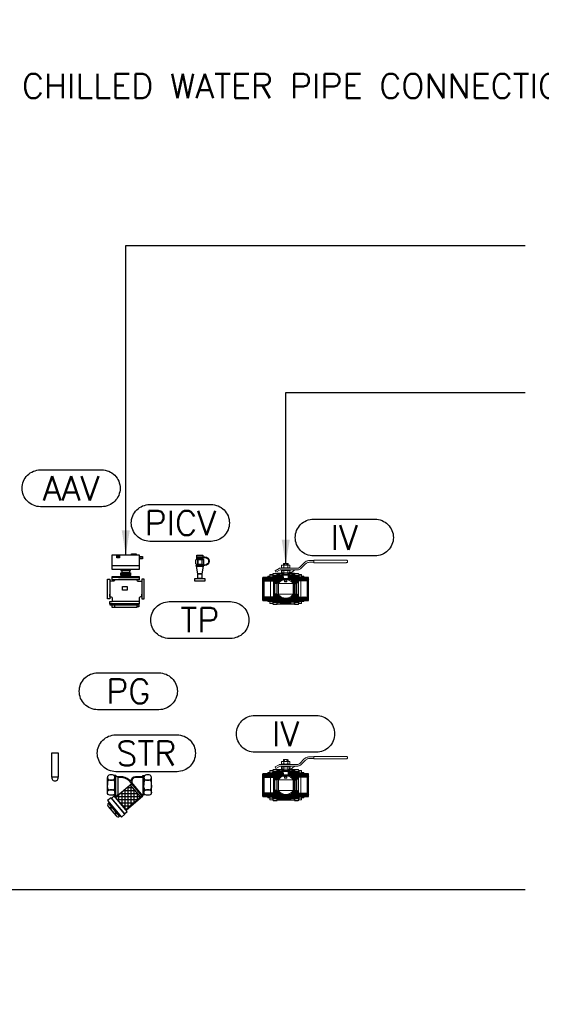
# Model space of a CAD drawing. Header units: millimetres. Extents: x -116878 to 389011, y -1241 to 103546.
# Tile 86 of 104: x 90472 to 91535, y 24877 to 26884. Entities that reach past the tile are written whole.
import ezdxf

# ---------------------------------------------------------------- set-up
doc = ezdxf.new("R2010")
doc.units = ezdxf.units.MM
doc.header["$MEASUREMENT"] = 0
for name, color, linetype in [('HVAC DETAIL LINE', 7, 'Continuous'), ('HVAC DETAIL TEXT', 7, 'Continuous'), ('MEPTEK-MEPF_General Text', 7, 'Continuous')]:
    doc.layers.add(name, color=color, linetype=linetype)
doc.styles.add('ARIAL', font='ARIALN.TTF')
doc.dimstyles.new('50 ROMANS', dxfattribs={"dimtxt": 50, "dimasz": 50, "dimexe": 0.18, "dimexo": 0.0625, "dimgap": 0.09, "dimtad": 0, "dimtih": 1, "dimtoh": 1, "dimdec": 4, "dimzin": 0, "dimdsep": 46, "dimtxsty": 'Standard', "dimcen": 0.09, "dimadec": 0, "dimazin": 0, "dimtfac": 1, "dimtdec": 4, "dimtofl": 0, "dimtmove": 0, "dimatfit": 3, "dimfxl": 1, "dimtolj": 1, "dimtzin": 0, "dimarcsym": 0})

# ---------------------------------------------------------------- blocks, each defined once
blk = doc.blocks.new('PIBCV')
at = {"layer": 'HVAC DETAIL LINE'}
for p, q in [((2.5, -53.5), (-5, -53.5)), ((0, -51), (5, -51)), ((5, -51), (5, -51.6)), ((50, -51), (50, -51.5)), ((52.5, -53.5), (60, -53.5))]:
    blk.add_line(p, q, dxfattribs=at)
for points in [[(0, 0), (55, 0), (55, -30), (0, -30), (0, 0)], [(14.6, 0), (14.6, -6.5), (9.6, -6.5), (9.6, 0)], [(38.9, 0), (38.9, 2), (48.9, 2), (48.9, 0)], [(14.6, -3.3), (9.6, -3.3)], [(55, -3.2), (61.5, -3.2), (61.5, -8.2), (55, -8.2)], [(58.3, -3.2), (58.3, -8.2)], [(0, -21.9), (55, -21.9)], [(17.5, -32), (37.5, -32), (37.5, -30), (17.5, -30), (17.5, -32)], [(17.5, -37), (37.5, -37), (37.5, -42), (17.5, -42), (17.5, -37)], [(19.5, -37), (19.5, -42)], [(20, -32), (35, -32), (35, -37), (20, -37), (20, -32)], [(21.5, -37), (21.5, -42)], [(23.5, -37), (23.5, -42)], [(25.5, -37), (25.5, -42)], [(27.5, -37), (27.5, -42)], [(29.5, -37), (29.5, -42)], [(31.5, -37), (31.5, -42)], [(33.5, -37), (33.5, -42)], [(35.5, -37), (35.5, -42)], [(-5, -55), (-5, -85), (-5, -80)], [(12.5, -46), (55, -46), (55, -51), (0, -51), (0, -46)], [(18.5, -42), (36.5, -42), (36.5, -44), (18.5, -44), (18.5, -42)], [(60, -50), (60, -90), (65, -90), (65, -50), (60, -50)], [(60, -55), (60, -85), (60, -80)], [(20.6, -64.3), (30.1, -64.3), (30.1, -72.2), (20.6, -72.2), (20.6, -64.3)], [(55, -95.2), (55, -100.2), (-5, -100.2), (-5, -95.2), (0, -95.2)], [(-5, -100.2), (-5, -102.2), (45, -102.2), (55, -102.2), (55, -100.2)], [(5, -102.2), (-0.7, -102.2), (-0.7, -106.5), (5, -106.5)], [(5, -102.2), (50, -102.2), (50, -107.2), (5, -107.2), (5, -102.2)], [(54, -102.2), (54, -105.9), (50, -105.9)]]:
    blk.add_lwpolyline(points, dxfattribs=at)
for points in [[(-10, -50), (-5, -50), (-5, -90), (-10, -90)], [(0, -44), (55, -44), (55, -46), (0, -46)]]:
    blk.add_lwpolyline(points, close=True, dxfattribs=at)
for points in [[(-5, -85.6), (-2.5, -85.6, -0.27328), (0, -87.5), (0, -95.2)], [(60, -85.4), (57.5, -85.4, 0.259364), (55, -87.5), (55, -95.2), (0, -95.2)]]:
    blk.add_lwpolyline(points, format="xyb", dxfattribs=at)
for centre, radius, start, end in [((2.4, -50.7), 2.71, 271.8099, 342.7146), ((52.5, -50.8), 2.64, 194.4315, 268.7315)]:
    blk.add_arc(centre, radius, start, end, dxfattribs=at)
blk = doc.blocks.new('TEST POINT')
at = {"layer": 'HVAC DETAIL LINE'}
for p, q in [((-6.9, 49.2), (-6.9, 48.2)), ((-5.9, 44), (6.1, 44)), ((-8, 32.5), (-8, 31.5))]:
    blk.add_line(p, q, dxfattribs=at)
for points in [[(-6.9, 49.2), (10.1, 49.2, -1), (10.1, 31.5), (-8, 31.5)], [(-6.9, 48.2), (10.1, 48.2, -1), (10.1, 32.5), (-8, 32.5)]]:
    blk.add_lwpolyline(points, format="xyb", dxfattribs=at)
for points in [[(-7.9, 35), (-7.9, 43)], [(-5.9, 49.2), (-5.9, 52.5), (6.1, 52.5), (6.1, 49.2)], [(6.1, 48.2), (6.1, 45), (-5.9, 45), (-5.9, 48.2)], [(-5.9, 44), (-3.9, 44)], [(-3.9, 44), (4.1, 44)], [(-3.9, 43), (-3.9, 35)], [(-3.9, 35), (-3.9, 43)], [(6.1, 44), (4.1, 44)], [(4.1, 43), (4.1, 35)], [(4.1, 43), (4.1, 35)], [(8.1, 35), (8.1, 43)], [(-7, 32.5), (-7, 34), (7, 34), (7, 32.5)], [(7, 31.5), (7, 30), (-7, 30), (-7, 31.5)], [(-3.9, 34), (-5.9, 34)], [(4.1, 34), (-3.9, 34)], [(4.1, 34), (6.1, 34)]]:
    blk.add_lwpolyline(points, dxfattribs=at)
for points in [[(-3.9, 45), (4.1, 45), (4.1, 44), (-3.9, 44)], [(-7, 30), (7, 30), (4, 15), (-4, 15)], [(-10, 5), (10, 5), (10, 0), (-10, 0)], [(-4, 15), (4, 15), (4, 5), (-4, 5)]]:
    blk.add_lwpolyline(points, close=True, dxfattribs=at)
for centre, radius, start, end in [((-5.9, 41.5), 2.5, 36.8699, 143.1301), ((0.1, 35.5), 8.5, 61.9275, 118.0725), ((6.1, 41.5), 2.5, 36.8699, 143.1301), ((-5.9, 36.5), 2.5, 216.8699, 323.1301), ((0.1, 42.5), 8.5, 241.9275, 298.0725), ((6.1, 36.5), 2.5, 216.8699, 323.1301)]:
    blk.add_arc(centre, radius, start, end, dxfattribs=at)
blk = doc.blocks.new('ball valve')
at = {"layer": 'HVAC DETAIL LINE', "lineweight": 13}
for points in [[(126.1, 151.9), (123.1, 151.6), (120.2, 150.3), (90.1, 133.9), (96.2, 123), (126.1, 139.5), (252.2, 139.5), (257.5, 139.8), (262.7, 140.9), (267.7, 142.5), (272.5, 144.9), (276.8, 147.8), (280.8, 151.3), (313.1, 183.6), (317.2, 187.1), (321.6, 190), (326.3, 192.4), (331.4, 194.2), (336.5, 195.1), (341.8, 195.5), (373.6, 195.5)], [(126.1, 151.9), (252.2, 151.9)], [(195.2, 174.8), (199.1, 173.2), (199.1, 156.6), (195.2, 155), (141.1, 155), (137.3, 156.6), (137.3, 173.2), (141.1, 174.8)], [(137.3, 173.2), (137.6, 173.4), (137.9, 173.5), (138.4, 173.7), (138.7, 173.7), (139.1, 173.9), (139.2, 173.9), (139.4, 174), (139.7, 174), (139.9, 174.2), (140.2, 174.2), (140.3, 174.3), (141, 174.3), (141.1, 174.5), (141.6, 174.5), (141.8, 174.7), (142.6, 174.7), (142.7, 174.8), (143.2, 174.8)], [(137.3, 156.6), (137.6, 156.6), (137.9, 156.4), (138.4, 156.3), (138.7, 156.1), (139.1, 155.9), (139.4, 155.9), (139.7, 155.8), (139.9, 155.8), (140, 155.6), (140.5, 155.6), (140.7, 155.5), (141.1, 155.5), (141.3, 155.3), (141.8, 155.3), (141.9, 155.1), (142.9, 155.1), (143.2, 155)], [(140.8, 151.9), (140.8, 155), (195.5, 155), (195.5, 151.9)], [(141.1, 174.8), (195.2, 174.8)], [(146.9, 155), (147.1, 155.1), (148, 155.1), (148.2, 155.3), (148.8, 155.3), (149, 155.5), (149.3, 155.5), (149.5, 155.6), (150.1, 155.6), (150.3, 155.8), (150.4, 155.8), (150.6, 155.9), (150.9, 155.9), (151.4, 156.1), (151.7, 156.3), (152, 156.4), (152.3, 156.6), (152.8, 156.6), (152.8, 173.2), (152.3, 173.4), (152, 173.5), (151.7, 173.7), (151.4, 173.7), (150.9, 173.9), (150.7, 173.9), (150.6, 174), (150.4, 174), (150.3, 174.2), (149.9, 174.2), (149.6, 174.3), (149.1, 174.3), (149, 174.5), (148.3, 174.5), (148.2, 174.7), (147.4, 174.7), (147.2, 174.8), (146.9, 174.8)], [(151.1, 185.7), (154.6, 187.6)], [(151.1, 174.8), (151.1, 185.7)], [(152.8, 173.2), (153.5, 173.4), (154.3, 173.5), (154.9, 173.7), (155.7, 173.7), (156, 173.9), (156.3, 173.9), (156.7, 174), (157.5, 174), (157.8, 174.2), (158.6, 174.2), (158.9, 174.3), (160, 174.3), (160.3, 174.5), (161.5, 174.5), (161.8, 174.7), (163.4, 174.7), (163.7, 174.8), (164.5, 174.8)], [(152.8, 156.6), (153.5, 156.6), (154.3, 156.4), (154.9, 156.3), (155.7, 156.1), (156, 156.1), (156.3, 155.9), (156.7, 155.9), (157.1, 155.8), (157.8, 155.8), (158.3, 155.6), (158.9, 155.6), (159.2, 155.5), (160.3, 155.5), (160.8, 155.3), (161.8, 155.3), (162.3, 155.1), (164, 155.1), (164.5, 155)], [(154.6, 187.6), (181.8, 187.6), (185.3, 185.7), (185.3, 174.8)], [(171.9, 155), (172.3, 155.1), (174.1, 155.1), (174.6, 155.3), (175.5, 155.3), (176, 155.5), (177.1, 155.5), (177.5, 155.6), (178.1, 155.6), (178.6, 155.8), (179.2, 155.8), (179.7, 155.9), (180, 155.9), (180.3, 156.1), (180.7, 156.1), (181.5, 156.3), (182.1, 156.4), (182.9, 156.6), (183.5, 156.6), (183.5, 173.2), (182.9, 173.4), (182.1, 173.5), (181.5, 173.7), (180.7, 173.7), (180.3, 173.9), (180, 173.9), (179.7, 174), (178.9, 174), (178.6, 174.2), (177.8, 174.2), (177.5, 174.3), (176.3, 174.3), (176, 174.5), (174.9, 174.5), (174.6, 174.7), (173, 174.7), (172.7, 174.8), (171.9, 174.8)], [(183.5, 173.2), (184, 173.4), (184.3, 173.5), (184.7, 173.7), (185, 173.7), (185.5, 173.9), (185.6, 173.9), (185.8, 174), (185.9, 174), (186.1, 174.2), (186.4, 174.2), (186.7, 174.3), (187.2, 174.3), (187.4, 174.5), (188, 174.5), (188.2, 174.7), (189, 174.7), (189.1, 174.8), (189.5, 174.8)], [(183.5, 156.6), (184, 156.6), (184.3, 156.4), (184.7, 156.3), (185, 156.1), (185.5, 155.9), (185.8, 155.9), (185.9, 155.8), (186.1, 155.8), (186.3, 155.6), (186.9, 155.6), (187.1, 155.5), (187.4, 155.5), (187.5, 155.3), (188.2, 155.3), (188.3, 155.1), (189.3, 155.1), (189.5, 155)], [(188.8, 155), (185.6, 151.9)], [(190.9, 155), (187.9, 151.9)], [(193.1, 174.8), (193.6, 174.8), (193.8, 174.7), (194.6, 174.7), (194.7, 174.5), (195.2, 174.5), (195.4, 174.3), (196, 174.3), (196.2, 174.2), (196.5, 174.2), (196.7, 174), (197, 174), (197.1, 173.9), (197.3, 173.9), (197.6, 173.7), (197.9, 173.7), (198.4, 173.5), (198.7, 173.4), (199.1, 173.2)], [(193.1, 155), (193.5, 155.1), (194.4, 155.1), (194.6, 155.3), (195.1, 155.3), (195.2, 155.5), (195.7, 155.5), (195.9, 155.6), (196.3, 155.6), (196.5, 155.8), (196.7, 155.8), (197, 155.9), (197.3, 155.9), (197.6, 156.1), (197.9, 156.3), (198.4, 156.4), (198.7, 156.6), (199.1, 156.6)], [(233.6, 151.9), (233.8, 151.9)], [(252.2, 151.9), (256.7, 152.3), (260.8, 153.4), (265, 155), (268.7, 157.2), (272, 160.1)], [(272, 160.1), (304.3, 192.4), (308.8, 196.4), (313.6, 199.8), (318.9, 202.7), (324.3, 205.1), (329.9, 206.7), (335.9, 207.6), (341.8, 207.9)], [(341.8, 207.9), (373.6, 207.9)], [(361.2, 207.9), (361.3, 207.9)], [(110.1, 74.6), (110.1, 71.6)], [(141.8, 139.5), (140.2, 139.3), (138.7, 138.5), (137.5, 137.4), (136.8, 136.1), (136.3, 134.5), (136.5, 132.9), (139.1, 122.7)], [(139.1, 122.6), (138.9, 121.9), (136.3, 118.6), (138.6, 117.1)], [(137.3, 119.8), (137.3, 129.7)], [(141.8, 123.3), (141.6, 121.2), (138.6, 117.1)], [(139.1, 117.9), (139.4, 117.7), (139.5, 117.7), (139.9, 117.5), (140.2, 117.5), (140.3, 117.4), (140.7, 117.4), (140.8, 117.2), (141.3, 117.2), (141.6, 117), (142.1, 117), (142.4, 116.9), (143.2, 116.9)], [(195.2, 116.9), (141.1, 116.9), (139.1, 117.7)], [(141.8, 136.6), (140.3, 136.3), (139.4, 135), (139.2, 133.5), (141.8, 123.3)], [(140, 135.9), (140.2, 136.1), (140.7, 136.1), (140.8, 136.3), (141.1, 136.3), (141.5, 136.4), (142.1, 136.4), (142.4, 136.6), (143.2, 136.6)], [(141.6, 69), (194.7, 69), (194.7, 75.9), (194.4, 76.2), (194.1, 76.4), (142.3, 76.4), (141.9, 76.2), (141.6, 75.9), (141.6, 69)], [(141.8, 139.5), (168.2, 139.5), (180.8, 139.5)], [(141.8, 136.6), (168.2, 136.6), (194.6, 136.6), (196, 136.3), (197, 135), (197.1, 133.5), (194.6, 123.3)], [(142.4, 139.5), (142.4, 136.6)], [(146.9, 136.6), (147.9, 136.6), (148, 136.4), (148.7, 136.4), (148.8, 136.3), (149.3, 136.3), (149.5, 136.1), (149.9, 136.1), (150.1, 135.9), (150.4, 135.9), (150.6, 135.8), (150.9, 135.8), (151.4, 135.6), (151.7, 135.5), (152, 135.3), (152.3, 135.1), (152.8, 135)], [(146.9, 116.9), (147.7, 116.9), (147.9, 117), (148.3, 117), (148.7, 117.2), (149.1, 117.2), (149.3, 117.4), (149.6, 117.4), (149.9, 117.5), (150.3, 117.5), (150.4, 117.7), (150.7, 117.7), (150.9, 117.9), (151.4, 117.9), (151.7, 118), (152, 118.2), (152.3, 118.3), (152.8, 118.5), (153.5, 118.3), (154.3, 118.2), (154.9, 118), (155.7, 117.9), (156.3, 117.9), (156.7, 117.7), (157.5, 117.7), (157.8, 117.5), (158.6, 117.5), (158.9, 117.4), (159.7, 117.4), (160, 117.2), (161.1, 117.2), (161.5, 117.1), (162.6, 117.1), (162.9, 116.9), (164.5, 116.9)], [(148.7, 76.4), (149.5, 76.9), (149.8, 77.7), (149.8, 100.9), (150.7, 101.5), (151.1, 102.6), (151.1, 116.9)], [(150.4, 116.9), (185.9, 116.9)], [(152.8, 135), (153.5, 135.1), (154.3, 135.3), (154.9, 135.5), (155.7, 135.6), (156, 135.6), (156.3, 135.8), (157.1, 135.8), (157.5, 135.9), (158.3, 135.9), (158.6, 136.1), (159.2, 136.1), (159.7, 136.3), (160.8, 136.3), (161.1, 136.4), (162.3, 136.4), (162.6, 136.6), (164.5, 136.6)], [(152.8, 118.5), (152.8, 135)], [(160.3, 139.5), (160.3, 136.6)], [(171.9, 136.6), (173.8, 136.6), (174.1, 136.4), (175.2, 136.4), (175.5, 136.3), (176.7, 136.3), (177.1, 136.1), (177.8, 136.1), (178.1, 135.9), (178.9, 135.9), (179.2, 135.8), (180, 135.8), (180.3, 135.6), (180.7, 135.6), (181.5, 135.5), (182.1, 135.3), (182.9, 135.1), (183.7, 135)], [(171.9, 116.9), (173.5, 116.9), (173.8, 117), (174.9, 117), (175.2, 117.2), (176.3, 117.2), (176.7, 117.4), (177.5, 117.4), (177.8, 117.5), (178.6, 117.5), (178.9, 117.7), (179.7, 117.7), (180, 117.9), (180.7, 117.9), (181.5, 118), (182.1, 118.2), (182.9, 118.3), (183.5, 118.5), (184, 118.3), (184.3, 118.2), (184.7, 118), (185, 117.9), (185.5, 117.9), (185.6, 117.7), (185.9, 117.7), (186.1, 117.5), (186.4, 117.5), (186.7, 117.4), (187.1, 117.4), (187.2, 117.2), (187.7, 117.2), (188, 117.1), (188.5, 117.1), (188.7, 116.9), (189.5, 116.9)], [(189.5, 136.6), (188.5, 136.6), (188.3, 136.4), (187.7, 136.4), (187.5, 136.3), (187.1, 136.3), (186.9, 136.1), (186.4, 136.1), (186.3, 135.9), (185.9, 135.9), (185.8, 135.8), (185.5, 135.8), (185, 135.6), (184.7, 135.5), (184.3, 135.3), (184, 135.1), (183.5, 135), (183.5, 118.5)], [(186.6, 100.9), (185.6, 101.5), (185.3, 102.6), (185.3, 117.9)], [(186.6, 100.9), (186.6, 77.7), (186.9, 76.9), (187.7, 76.4)], [(196.3, 135.9), (196.2, 136.1), (195.7, 136.1), (195.5, 136.3), (195.2, 136.3), (194.9, 136.4), (194.3, 136.4), (193.9, 136.6), (193.1, 136.6)], [(197.3, 117.9), (197.1, 117.7), (196.8, 117.7), (196.7, 117.5), (196.2, 117.5), (196.2, 117.4), (195.7, 117.4), (195.5, 117.2), (194.9, 117.2), (194.7, 117), (194.1, 117), (193.9, 116.9), (193.1, 116.9), (193.9, 116.9), (194.1, 117), (194.7, 117), (194.9, 117.2), (195.5, 117.2), (195.7, 117.4), (196.2, 117.4), (196.2, 117.5), (196.7, 117.5), (196.8, 117.7), (197.1, 117.7), (197.3, 117.9)], [(193.9, 139.5), (193.9, 136.6)], [(194.6, 139.5), (196.2, 139.3), (197.6, 138.5), (198.9, 137.4), (199.5, 136.1), (200, 134.5), (199.9, 132.9), (197.3, 122.6)], [(198.6, 120.4), (200, 118.7), (197.8, 117.1), (194.7, 121.2), (194.6, 123.3)], [(195.2, 120.4), (197.8, 117.1)], [(197.3, 117.7), (195.2, 116.9), (197.3, 117.7)], [(197.3, 122.7), (197.5, 121.9), (200, 118.6), (197.8, 117.1)], [(199.1, 119.8), (199.1, 129.7)], [(199.1, 120.4), (210.4, 120.4)], [(241.1, 139.3), (235.4, 137.5), (229.6, 135.1), (224.3, 132.2), (219.4, 128.9), (214.7, 124.9), (210.4, 120.4)], [(176.8, 51.1), (159.5, 51.1), (159.5, 67.9), (153.3, 66.8), (147.2, 65.2), (141.1, 63), (135.5, 60.1), (130.1, 56.9), (125, 53), (120.2, 48.7), (115.9, 44.1), (114.9, 42.6), (114.6, 40.9)], [(221.8, 39.4), (114.6, 39.4)], [(159.9, 53.4), (159.9, 67.8), (159.4, 68.7), (158.6, 69)], [(176.8, 62.5), (171.1, 63), (165.3, 63), (159.5, 62.5)], [(159.9, 53.4), (176.5, 53.4), (176.5, 67.8), (177, 68.7), (177.8, 69)], [(220.5, 44.1), (216.2, 48.7), (211.4, 53), (206.3, 56.9), (200.8, 60.1), (195.2, 63), (189.1, 65.2), (183.1, 66.8), (176.8, 67.9), (176.8, 51.1)], [(221.8, -39.4), (114.6, -39.4)]]:
    blk.add_lwpolyline(points, dxfattribs=at)
at = {"layer": 'HVAC DETAIL LINE', "lineweight": 9}
for points in [[(156.2, 174.8), (156.2, 185.7), (151.1, 185.7)], [(153.3, 174.8), (153.3, 185.7)], [(156.2, 185.7), (157.1, 187.6)], [(156.7, 186.7), (162.4, 174.8)], [(173.9, 174.8), (179.7, 186.7)], [(180.2, 185.7), (179.2, 187.6)], [(180.2, 174.8), (180.2, 185.7), (185.3, 185.7)], [(183.1, 174.8), (183.1, 185.7)], [(15, 84.4), (0, 69.2)], [(6.7, 84.4), (0, 77.5)], [(23.4, 84.4), (3.7, 64.7)], [(31.5, 84.4), (7.8, 60.6)], [(39.8, 84.4), (15, 59.6)], [(48, 84.4), (23, 59.4)], [(56.3, 84.4), (31, 59.1)], [(64.6, 84.4), (39, 58.8)], [(85.5, 97), (47, 58.7)], [(93.8, 97), (55, 58.3)], [(102.1, 97), (63, 58.2)], [(104, 90.8), (71.1, 57.8)], [(77.3, 97), (72.6, 92.4)], [(104, 82.5), (78.2, 56.7)], [(104, 74.2), (81.3, 51.6)], [(141.1, 70.5), (104, 107.6)], [(134.3, 69.2), (104, 99.4)], [(125.9, 69.2), (104, 91.1)], [(107.9, 79), (104, 83)], [(109.8, 69.2), (104, 75)], [(110.1, 73.4), (104.3, 79)], [(141.1, 78.8), (104.8, 115.1)], [(110.1, 77.7), (108.8, 79)], [(117.6, 69.2), (110.1, 76.9)], [(121.3, 106.8), (113.1, 115.1)], [(149.1, 79), (125.3, 103)], [(141.1, 95.3), (133.5, 103)], [(136.2, 111.3), (138.9, 114)], [(141.1, 114), (138.3, 116.9)], [(141.1, 111.3), (143.9, 114)], [(141.3, 94.7), (143.2, 96.6)], [(141.6, 91.4), (141.3, 91.9)], [(141.3, 89.5), (143.2, 91.4)], [(141.3, 77), (143.2, 79)], [(149.6, 99.8), (141.5, 107.9)], [(149, 96.6), (141.5, 104.1)], [(145.1, 96.6), (141.5, 100.3)], [(149.6, 103.6), (141.9, 111.3)], [(144.5, 91.4), (141.9, 94)], [(146.1, 114), (143.2, 116.9)], [(143.4, 94), (145.9, 96.6)], [(143.4, 88.9), (145.9, 91.4)], [(143.4, 76.4), (145.9, 79)], [(147.2, 91.4), (144.7, 94)], [(149.6, 107.5), (145.8, 111.3)], [(146.1, 111.3), (148.8, 114)], [(146.1, 94), (148.7, 96.6)], [(146.1, 88.9), (148.7, 91.4)], [(146.1, 76.4), (148.7, 79)], [(149.8, 91.8), (147.4, 94)], [(149.6, 86.8), (147.5, 88.9)], [(150.4, 114.7), (148.2, 116.9)], [(149, 94), (149.8, 94.8)], [(149, 88.9), (149.8, 89.7)], [(149, 76.4), (149.8, 77.4)], [(186.6, 100.9), (149.8, 100.9)], [(150.6, 139.5), (150.6, 136.6)], [(153.3, 107.6), (151.1, 106.3)], [(183.1, 116.9), (183.1, 107.6), (153.3, 107.6), (153.3, 116.9)], [(176, 139.5), (176, 136.6)], [(183.1, 107.6), (185.3, 106.3)], [(185.9, 111.6), (188.5, 114)], [(186.6, 95.9), (187.2, 96.6)], [(188.5, 91.4), (186.6, 93.4)], [(186.6, 90.8), (187.2, 91.4)], [(186.6, 78.5), (187.2, 79)], [(194.9, 100.7), (186.7, 108.9)], [(194.9, 96.9), (186.7, 105.1)], [(191.2, 96.6), (186.7, 101.2)], [(187.4, 96.6), (186.7, 97.4)], [(190.4, 79), (186.7, 82.6)], [(187.4, 94), (189.9, 96.6)], [(187.4, 88.9), (189.9, 91.4)], [(187.4, 76.4), (189.9, 79)], [(190.6, 114), (187.9, 116.9)], [(194.9, 104.6), (188.2, 111.3)], [(191.2, 91.4), (188.7, 94)], [(208.5, 69.2), (188.8, 88.9)], [(190.3, 94), (192.8, 96.6)], [(190.3, 88.9), (192.8, 91.4)], [(190.3, 76.4), (192.8, 79)], [(190.6, 111.3), (193.5, 114)], [(193.9, 91.4), (191.4, 94)], [(194.9, 108.4), (192, 111.3)], [(195.5, 114), (192.8, 116.9)], [(193, 94), (195.1, 96.2)], [(193, 88.9), (195.1, 91.1)], [(193, 76.4), (195.1, 78.6)], [(195.1, 93.1), (194.1, 94)], [(225, 69.2), (195.2, 99)], [(216.7, 69.2), (195.2, 90.6)], [(200.2, 69.2), (195.2, 74.2)], [(195.5, 111.3), (198.4, 114)], [(200.2, 114.3), (197.6, 116.9)], [(226.3, 76.2), (199.9, 102.6)], [(231.7, 79), (208, 102.6)], [(232.3, 94.8), (215.1, 112.3)], [(232.3, 86.7), (215.1, 103.9)], [(232.3, 103.1), (220.3, 115.1)], [(226.3, 73.4), (232, 79)], [(226.3, 77.7), (227.5, 79)], [(226.6, 69.2), (232.3, 75)], [(232.3, 111.5), (228.7, 115.1)], [(232.3, 88.7), (240.7, 97)], [(232.3, 80.6), (248.8, 97)], [(232.3, 72.2), (257.1, 97)], [(232.3, 63.9), (263.2, 94.8)], [(232.3, 55.8), (264.3, 87.8)], [(232.3, 47.4), (269.3, 84.4)], [(232.5, 39.4), (277.5, 84.4)], [(259.1, 57.7), (285.8, 84.4)], [(267.5, 58), (293.9, 84.4)], [(276, 58.2), (302.3, 84.4)], [(284.7, 58.5), (310.4, 84.4)], [(293.1, 58.8), (318.7, 84.4)], [(301.6, 59), (326.9, 84.4)], [(310.1, 59.3), (335.2, 84.4)], [(318.7, 59.6), (336.3, 77.2)], [(3, 65.4), (57, 63.6), (57, -0.1), (57, -63.6), (3, -65.4)], [(104, 66), (84.3, 46.3)], [(104, 57.7), (87.4, 41)], [(104, 49.5), (93.9, 39.4)], [(104, 41.2), (102.3, 39.4)], [(105.3, 69.2), (104, 70.7)], [(121, 49.7), (104, 66.6)], [(118.1, 46.5), (104, 60.6)], [(115.1, 43.4), (107.2, 51.3)], [(124.2, 52.6), (107.7, 68.9)], [(126.9, 55.9), (113.8, 68.9)], [(126.9, 62), (119.9, 68.9)], [(126.9, 67.9), (125.9, 68.9)], [(209.5, 67.9), (210.4, 68.9)], [(209.5, 62), (216.5, 68.9)], [(209.5, 55.9), (222.6, 68.9)], [(212.2, 52.6), (228.7, 68.9)], [(215.4, 49.7), (232.3, 66.6)], [(218.3, 46.5), (232.3, 60.6)], [(221.3, 43.4), (229.1, 51.3)], [(231.1, 69.2), (232.3, 70.7)], [(240.8, 39.4), (257.9, 56.6)], [(333.3, 65.4), (279.4, 63.6), (279.4, -0.1), (279.4, -63.6), (333.3, -65.4)], [(327.2, 59.8), (336.3, 69)], [(19.7, -59.4), (0, -79.3)], [(11.2, -59.8), (0, -71.1)], [(28.3, -59.3), (3.2, -84.4)], [(36.8, -59), (11.4, -84.4)], [(45.3, -58.6), (19.7, -84.4)], [(53.8, -58.5), (27.8, -84.4)], [(62.4, -58.2), (36.2, -84.4)], [(70.9, -57.8), (44.5, -84.4)], [(97.6, -39.4), (52.6, -84.4)], [(104, -41.4), (61, -84.4)], [(104, -49.5), (68.8, -84.9)], [(104, -57.8), (72.5, -89.4)], [(104, -66.2), (74.1, -96.1)], [(89.3, -39.4), (86.9, -42)], [(112.5, -69), (104, -60.4)], [(106.4, -69), (104, -66.5)], [(110.1, -76.4), (104, -70.3)], [(118.6, -69), (105.5, -55.9)], [(124.7, -69), (107.2, -51.6)], [(110.1, -71.9), (107.4, -69.2)], [(126.9, -65.2), (108.8, -47.3)], [(141.8, -103.4), (110.1, -71.8)], [(126.9, -59.1), (110.6, -42.8)], [(143.5, -96.9), (115.9, -69.2)], [(147.7, -92.7), (124.2, -69.2)], [(155.9, -92.7), (132.3, -69.2)], [(164.2, -92.7), (140.7, -69.2)], [(172.3, -92.7), (148.8, -69.2)], [(180.7, -92.7), (157.1, -69.2)], [(188.8, -92.7), (165.5, -69.2)], [(204.7, -100.4), (173.6, -69.2)], [(209.9, -97.4), (181.9, -69.2)], [(218.1, -97.4), (190.1, -69.2)], [(226.4, -97.4), (198.4, -69.2)], [(232.3, -95), (206.6, -69.2)], [(209.5, -59.1), (225.8, -42.8)], [(209.5, -65.2), (227.5, -47.3)], [(211.7, -69), (229.1, -51.6)], [(232.3, -86.6), (214.9, -69.2)], [(217.8, -69), (230.9, -55.9)], [(226.3, -72.4), (223.2, -69.2)], [(223.9, -69), (232.3, -60.4)], [(226.3, -71.9), (229, -69.2)], [(226.3, -76.4), (232.3, -70.3)], [(229.9, -69), (232.3, -66.5)], [(232.3, -43.3), (236.2, -39.4)], [(232.3, -51.6), (244.5, -39.4)], [(232.3, -59.8), (249.8, -42.5)], [(232.3, -68.1), (252.8, -47.6)], [(232.3, -76.2), (255.9, -52.9)], [(232.3, -84.6), (259.2, -57.7)], [(232.3, -92.9), (267.2, -58)], [(236.3, -97), (275.2, -58.2)], [(244.7, -97), (283.2, -58.5)], [(252.8, -97), (291.2, -58.6)], [(273.8, -84.4), (299.2, -59)], [(282.1, -84.4), (307.2, -59.3)], [(290.3, -84.4), (315.2, -59.4)], [(298.6, -84.4), (323.2, -59.8)], [(306.9, -84.4), (329.6, -61.7)], [(315.1, -84.4), (333.6, -65.8)], [(323.4, -84.4), (336.3, -71.3)], [(104, -74.3), (81.3, -97)], [(104, -82.6), (89.4, -97)], [(104, -90.8), (97.8, -97)], [(108.3, -79.1), (104, -74.6)], [(119.1, -97.4), (104, -82.2)], [(110.9, -97.4), (104, -90.5)], [(127.4, -97.4), (109.1, -79.1)], [(136.3, -106.2), (131.7, -101.5)], [(203.5, -107.5), (192.8, -96.7)], [(228, -79.1), (232.3, -74.6)], [(261.6, -96.6), (263.2, -95)], [(331.5, -84.4), (336.3, -79.6)]]:
    blk.add_lwpolyline(points, dxfattribs=at)
at = {"layer": 'HVAC DETAIL LINE', "lineweight": 13}
blk.add_lwpolyline([(622.8, 201.7), (622.5, 204.1), (621.5, 206.3), (619.9, 208.3), (618, 209.9), (615.7, 210.8), (613.3, 211.1), (373.6, 211.1), (373.6, 192.4), (613.3, 192.4), (615.7, 192.7), (618, 193.7), (619.9, 195.1), (621.5, 197.1), (622.5, 199.3)], close=True, dxfattribs=at)
at = {"layer": 'HVAC DETAIL LINE', "lineweight": 30}
for points in [[(0, -84.4), (66.4, -84.4), (68.3, -84.7), (70.1, -85.5), (71.4, -87), (72.3, -88.7), (72.6, -90.6), (72.6, -107.8), (73, -109.4), (73.8, -110.6), (75.1, -111.4), (76.6, -111.8), (104, -111.8), (104, 111.8), (76.6, 111.8), (75, 111.5), (73.8, 110.7), (73, 109.2), (72.6, 107.8), (72.6, 90.5), (72.3, 88.6), (71.4, 87), (70.1, 85.5), (68.3, 84.6), (66.4, 84.4), (0, 84.4)], [(0, -84.4), (0, 84.4)], [(104, 97), (76.6, 97), (75, 96.7), (73.8, 95.8), (73, 94.5), (72.6, 93)], [(200.2, 115.1), (232.3, 115.1), (232.3, -111.1), (104, -111.1), (104, 115.1), (136.2, 115.1)], [(104, 79), (110.1, 79)], [(110.1, 79), (110.1, 69.2)], [(121.3, 115.1), (121.3, 103), (141.1, 103), (141.1, 88.9), (149.8, 88.9)], [(141.1, 79), (141.1, 69.2), (148.7, 65.5)], [(149.8, 79), (141.1, 79)], [(141.8, 136.6), (194.6, 136.6)], [(149.6, 88.9), (149.6, 79)], [(186.6, 88.9), (195.2, 88.9), (195.2, 103), (215.1, 103), (215.1, 115.1)], [(186.7, 88.9), (186.7, 79)], [(186.9, 79), (195.2, 79)], [(195.2, 79), (195.2, 69.2), (187.7, 65.5)], [(199.1, 119.8), (199.1, 120.4)], [(226.3, 79), (226.3, 69.2)], [(232.3, 79), (226.3, 79)], [(263.7, 107.8), (263.4, 109.2), (262.6, 110.7), (261.3, 111.5), (259.7, 111.8), (232.3, 111.8)], [(263.7, 93.1), (263.4, 94.5), (262.6, 95.8), (261.3, 96.7), (259.7, 97), (232.3, 97)], [(263.7, 107.8), (263.7, 90.5), (264, 88.6), (265, 87), (266.3, 85.5), (268, 84.6), (269.9, 84.4)], [(263.7, -107.8), (263.7, -90.6), (264, -88.7), (265, -87), (266.3, -85.5), (268, -84.7), (269.9, -84.4), (336.3, -84.4), (336.3, 84.4)], [(336.3, 84.4), (269.9, 84.4)], [(0, 68.4), (8.6, 59.8), (77.8, 57.7), (77.8, -57.7), (8.6, -59.9), (8.6, 59.8)], [(104, 39.4), (88.3, 39.4), (77.8, 57.7)], [(104, -39.4), (88.3, -39.4), (88.3, 39.4)], [(110.1, 69.2), (141.1, 69.2)], [(226.3, 69.2), (195.2, 69.2)], [(232.3, 39.4), (248, 39.4), (258.6, 57.7)], [(232.3, -39.4), (248, -39.4), (248, 39.4)], [(336.3, 68.4), (327.7, 59.8), (258.6, 57.7), (258.6, -57.7), (327.7, -59.9), (327.7, 59.8)], [(8.6, -59.9), (0, -68.6)], [(88.3, -39.4), (77.8, -57.7)], [(110.1, -69.2), (110.1, -79.1)], [(110.1, -69.2), (168.2, -69.2), (226.3, -69.2), (226.3, -79.1), (232.3, -79.1)], [(248, -39.4), (258.6, -57.7)], [(327.7, -59.9), (336.3, -68.6)], [(72.6, -93), (73, -94.5), (73.8, -95.9), (75.1, -96.7), (76.6, -97), (104, -97)], [(104, -79.1), (110.1, -79.1)], [(104, -97.4), (131.7, -97.4)], [(204.7, -107.4), (200, -107.4), (200, -104.2), (136.3, -104.2), (136.3, -107.4), (131.7, -107.4), (131.7, -97.4)], [(141.5, -104.2), (144.5, -92.7), (191.9, -92.7), (194.9, -104.2)], [(204.7, -107.4), (204.7, -97.4)], [(232.3, -97.4), (204.7, -97.4)], [(232.3, -97), (259.7, -97), (261.3, -96.7), (262.6, -95.9), (263.4, -94.5), (263.7, -93)], [(232.3, -111.8), (259.7, -111.8), (261.3, -111.4), (262.6, -110.6), (263.4, -109.4), (263.7, -107.8)]]:
    blk.add_lwpolyline(points, dxfattribs=at)
at = {"layer": 'HVAC DETAIL LINE', "lineweight": 25}
for points in [[(3, 84.4), (3.2, 84.4)], [(333.3, 84.4), (333.1, 84.4)], [(116.7, 45), (115, 43.4), (113.1, 42.2), (110.9, 42.2), (104, 59.6), (104, 66.6), (106.3, 68.9), (126.9, 68.9)], [(126.9, 55.3), (123.4, 51.8), (116.6, 45)], [(126.9, 68.9), (126.9, 55.3)], [(213, 51.8), (219.7, 45), (221.3, 43.4), (223.2, 42.2), (225.5, 42.2), (232.3, 59.6), (232.3, 66.6), (230.1, 68.9), (209.5, 68.9), (209.5, 55.3), (213, 51.8)], [(116.6, -45), (123.4, -51.8), (126.9, -55.3), (126.9, -69), (106.3, -69), (104, -66.6), (104, -59.6), (110.9, -42.2), (113.1, -42.2), (115.1, -43.4), (116.7, -45)], [(219.7, -45), (213, -51.8), (209.5, -55.3), (209.5, -69), (230.1, -69), (232.3, -66.6), (232.3, -59.6), (225.5, -42.2), (223.2, -42.2), (221.3, -43.4), (219.7, -45)]]:
    blk.add_lwpolyline(points, dxfattribs=at)
at = {"layer": 'HVAC DETAIL LINE', "lineweight": 18}
for points in [[(38.1, 84.4), (38.1, 92.7), (35.5, 90)], [(35.5, 84.4), (35.5, 90), (51.4, 90)], [(38.1, 92.7), (51.4, 92.7)], [(72.3, 88.6), (70.9, 95.1), (72, 97.4), (72.5, 99.8), (72.5, 102.2), (72, 104.6), (70.9, 106.8), (53.1, 106.8), (51.4, 103.6), (51.4, 84.4), (51.8, 89.9), (53.1, 95.1), (70.9, 95.1)], [(53.1, 106.8), (52, 104.6), (51.5, 102.2), (51.5, 99.8), (52, 97.4), (53.1, 95.1)], [(72.6, 90.5), (72.6, 103.6), (70.9, 106.8)], [(110.1, 74.6), (110.1, 69.2), (104, 69.2), (104, 79), (110.1, 79), (110.1, 69.2), (110.1, 71.6)], [(136.2, 114), (150.4, 114), (150.4, 116.9), (136.2, 116.9), (136.2, 114)], [(136.2, 111.3), (150.4, 111.3), (150.4, 114), (136.2, 114), (136.2, 111.3)], [(149.8, 96.6), (141.3, 96.6), (141.3, 94), (149.8, 94), (141.3, 94), (141.3, 91.4), (149.8, 91.4), (141.3, 91.4), (141.3, 88.9), (149.8, 88.9)], [(149.8, 79), (141.3, 79), (141.3, 76.4), (149.8, 76.4)], [(141.5, 96.6), (149.6, 96.6), (149.6, 111.3), (141.5, 111.3), (141.5, 96.6)], [(149.8, 96.6), (149.8, 94), (149.8, 91.4), (149.8, 88.9)], [(149.8, 79), (149.8, 76.4)], [(186.6, 91.4), (195.1, 91.4), (195.1, 94), (186.6, 94)], [(186.6, 94), (186.6, 91.4)], [(226.3, 74.6), (226.3, 69.2), (232.3, 69.2), (232.3, 79), (226.3, 79), (226.3, 69.2)], [(263.7, 90.5), (263.7, 103.6), (265.5, 106.8), (283.2, 106.8), (285, 103.6)], [(265.5, 106.8), (264.3, 104.6), (263.9, 102.2), (263.9, 99.8), (264.3, 97.4), (265.5, 95.1), (264, 88.6)], [(283.2, 95.1), (265.5, 95.1)], [(285, 84.4), (284.5, 89.8), (283.2, 95.1), (284.3, 97.4), (284.8, 99.8), (284.8, 102.2), (284.3, 104.6), (283.2, 106.8)], [(285, 103.6), (285, 84.4)], [(298.3, 92.7), (285, 92.7)], [(300.8, 84.4), (300.8, 90), (285, 90)], [(298.3, 84.4), (298.3, 92.7), (300.8, 90)], [(110.1, -74.6), (110.1, -69.2), (104, -69.2), (104, -79.1), (110.1, -79.1), (110.1, -69.2)], [(226.3, -74.6), (226.3, -69.2), (232.3, -69.2), (232.3, -79.1), (226.3, -79.1), (226.3, -69.2)], [(35.5, -84.4), (35.5, -90.2), (51.4, -90.2)], [(38.1, -84.4), (38.1, -92.7), (35.5, -90.2)], [(38.1, -92.7), (51.4, -92.7)], [(70.9, -95.1), (72, -97.4), (72.5, -99.8), (72.5, -102.2), (72, -104.6), (70.9, -106.8), (53.1, -106.8), (51.4, -103.8), (51.4, -84.4), (51.8, -89.8), (53.1, -95.1), (52, -97.4), (51.5, -99.8), (51.5, -102.2), (52, -104.6), (53.1, -106.8)], [(53.1, -95.1), (70.9, -95.1), (72.3, -88.6)], [(72.6, -90.6), (72.6, -103.8), (70.9, -106.8)], [(263.7, -90.6), (263.7, -103.8), (265.5, -106.8)], [(264, -88.6), (265.5, -95.1), (264.3, -97.4), (263.9, -99.8), (263.9, -102.2), (264.3, -104.6), (265.5, -106.8), (283.2, -106.8), (285, -103.8), (285, -84.4)], [(283.2, -95.1), (265.5, -95.1)], [(283.2, -106.8), (284.3, -104.6), (284.8, -102.2), (284.8, -99.8), (284.3, -97.4), (283.2, -95.1), (284.5, -89.8), (285, -84.4)], [(300.8, -84.4), (300.8, -90.2), (285, -90.2)], [(298.3, -92.7), (285, -92.7)], [(298.3, -84.4), (298.3, -92.7), (300.8, -90.2)]]:
    blk.add_lwpolyline(points, dxfattribs=at)
for points in [[(185.9, 116.9), (200.2, 116.9), (200.2, 114), (185.9, 114)], [(185.9, 114), (200.2, 114), (200.2, 111.3), (185.9, 111.3)], [(186.6, 94), (195.1, 94), (195.1, 96.6), (186.6, 96.6)], [(186.6, 88.9), (195.1, 88.9), (195.1, 91.4), (186.6, 91.4)], [(186.6, 76.4), (195.1, 76.4), (195.1, 79), (186.6, 79)], [(186.7, 111.3), (186.7, 96.6), (194.9, 96.6), (194.9, 111.3)]]:
    blk.add_lwpolyline(points, close=True, dxfattribs=at)
at = {"layer": 'HVAC DETAIL LINE', "lineweight": 30}
blk.add_lwpolyline([(232.3, -111.8), (232.3, 111.8), (232.3, -0.1)], close=True, dxfattribs=at)
at = {"layer": 'HVAC DETAIL LINE', "lineweight": 13}
blk.add_lwpolyline([(114.6, 40.7), (114.6, 40.9), (114.6, -40.9), (114.9, -42.6), (115.9, -44.1, 0.464775), (220.5, -44.1), (221.5, -42.6), (221.8, -40.9), (221.8, 40.9), (221.5, 42.6), (220.5, 44.1)], format="xyb", dxfattribs=at)
blk = doc.blocks.new('Y_STRAINER_32MM')
at = {"layer": 'HVAC DETAIL LINE'}
h = blk.add_hatch(dxfattribs=at)
h.set_pattern_fill('ANSI37', color=256, scale=50, angle=225)
h.set_pattern_definition([(270, (3824.5, 832), (6.25, -8e-16), []), (360, (3824.5, 832), (2e-15, 6.25), [])])
h.paths.add_polyline_path([(16.8, -25.4), (37.4, -49.9), (67.4, -24.7), (46.8, -0.2)])
for p, q in [((0, -15.5), (0, 15)), ((0, 5), (0, 0)), ((0, -5), (0, 0)), ((10.5, 10), (5, 10)), ((15.5, -15.5), (15.5, 15)), ((15.5, 0), (15.5, 5)), ((15.5, 0), (15.5, -5)), ((49.9, 2.4), (16.8, -25.4)), ((19.4, 16.5), (17, 19.5)), ((21.9, -18.6), (21.9, 16.5)), ((31.4, 15), (21.9, 15)), ((70.4, -22.1), (46.3, 6.6)), ((72.6, -22.3), (49.7, 4.9)), ((73, 15.5), (57.5, 15.5)), ((71, 17), (73, 19.5)), ((73, 19.5), (76.5, 19.5)), ((73, 17), (73, 19.5)), ((73, -20), (73, 17)), ((74.5, -15.5), (74.5, 15)), ((74.5, 5), (74.5, 0)), ((74.5, -5), (74.5, 0)), ((85, 10), (79.5, 10)), ((90, -15.5), (90, 15)), ((90, 0), (90, 5)), ((90, 0), (90, -5)), ((10.5, -10), (5, -10)), ((14.2, -22.3), (17, -20)), ((15.6, -23.9), (21.9, -18.6)), ((37.4, -49.9), (73, -20)), ((77.3, -20), (73, -20)), ((85, -10), (79.5, -10)), ((3.9, -35.6), (2.3, -36.9)), ((24.8, -63.7), (2.3, -36.9)), ((26.4, -62.4), (3.9, -35.6)), ((16.8, -25.4), (37.4, -49.9)), ((38.4, -51.1), (72.6, -22.3)), ((1.7, -44), (17.8, -63.1)), ((24.8, -63.7), (26.4, -62.4))]:
    blk.add_line(p, q, dxfattribs=at)
for points in [[(10.5, 20.5), (5, 20.5, 0.414214), (0, 15.5), (0, 15, 0.414214), (5, 10), (10.5, 10, 0.414214), (15.5, 15), (15.5, 15.5, 0.414214)], [(85, 20.5), (79.5, 20.5, 0.414214), (74.5, 15.5), (74.5, 15, 0.414214), (79.5, 10), (85, 10, 0.414214), (90, 15), (90, 15.5, 0.414214)], [(10.5, -20.5), (5, -20.5, -0.414214), (0, -15.5), (0, -15, -0.414214), (5, -10), (10.5, -10, -0.414214), (15.5, -15), (15.5, -15.5, -0.414214)], [(85, -20.5), (79.5, -20.5, -0.414214), (74.5, -15.5), (74.5, -15, -0.414214), (79.5, -10), (85, -10, -0.414214), (90, -15), (90, -15.5, -0.414214)]]:
    blk.add_lwpolyline(points, format="xyb", close=True, dxfattribs=at)
blk.add_lwpolyline([(12.7, -20), (17, -20), (17, 19.5), (13.5, 19.5)], dxfattribs=at)
blk.add_lwpolyline([(71, 17), (57.5, 17, 0.399275), (47.5, 7.5, 0.189126), (31.5, 16.5), (19.4, 16.5)], format="xyb", dxfattribs=at)
for points in [[(70.4, -22.1), (49.9, 2.4), (46.8, -0.2), (67.4, -24.7)], [(35.8, -59.7), (7.5, -26), (0.6, -31.8), (28.9, -65.5)], [(40.6, -53.7), (14.2, -22.3), (8.5, -27.2), (34.9, -58.6)]]:
    blk.add_lwpolyline(points, close=True, dxfattribs=at)
for centre, radius, start, end in [((5, 5), 5, 90, 180), ((10.5, 5), 5, 0, 90), ((28, -8.4), 23.6, 39.223, 81.813), ((58.5, 6.6), 8.94, 96.3314, 191.4081), ((79.5, 5), 5, 90, 180), ((85, 5), 5, 0, 90), ((5, -5), 5, 180, 270), ((10.5, -5), 5, 270, 0), ((79.5, -5), 5, 180, 270), ((85, -5), 5, 270, 0), ((5.5, -40.8), 5, 130.0303, 220.0303), ((5.5, -40.8), 5, 130.0303, 220.0303), ((5.5, -40.8), 5, 220.0303, 310.0303), ((12, -48.4), 5, 130.0303, 220.0303), ((15.2, -52.2), 5, 220.0303, 310.0303), ((21.6, -59.9), 5, 130.0303, 220.0303), ((21.6, -59.9), 5, 220.0303, 310.0303)]:
    blk.add_arc(centre, radius, start, end, dxfattribs=at)

msp = doc.modelspace()

# ---------------------------------------------------------------- linework, layer by layer
at = {"layer": 'HVAC DETAIL LINE'}
msp.add_lwpolyline([(90537.5, 25390.1), (90550.3, 25390.1), (90550.3, 25340.1), (90537.5, 25340.1)], close=True, dxfattribs=at)
msp.add_arc((90543.9, 25339), 6.49, 170.609, 9.391, dxfattribs=at)
at = {"layer": 'HVAC DETAIL TEXT'}
for points in [[(90514.3, 25966.5), (90639.3, 25966.5, -0.414214), (90676.8, 25929), (90676.8, 25929, -0.414214), (90639.3, 25891.5), (90514.3, 25891.5, -0.414214), (90476.8, 25929), (90476.8, 25929, -0.414214)], [(90737.1, 25895.9), (90862.1, 25895.9, -0.414214), (90899.6, 25858.4), (90899.6, 25858.4, -0.414214), (90862.1, 25820.9), (90737.1, 25820.9, -0.414214), (90699.6, 25858.4), (90699.6, 25858.4, -0.414214)], [(91071.3, 25866.1), (91196.3, 25866.1, -0.414214), (91233.8, 25828.6), (91233.8, 25828.6, -0.414214), (91196.3, 25791.1), (91071.3, 25791.1, -0.414214), (91033.8, 25828.6), (91033.8, 25828.6, -0.414214)], [(90776.8, 25698), (90901.8, 25698, -0.414214), (90939.3, 25660.5), (90939.3, 25660.5, -0.414214), (90901.8, 25623), (90776.8, 25623, -0.414214), (90739.3, 25660.5), (90739.3, 25660.5, -0.414214)], [(90631, 25552.8), (90756, 25552.8, -0.414214), (90793.5, 25515.3), (90793.5, 25515.3, -0.414214), (90756, 25477.8), (90631, 25477.8, -0.414214), (90593.5, 25515.3), (90593.5, 25515.3, -0.414214)], [(90951.6, 25466.1), (91076.6, 25466.1, -0.414214), (91114.1, 25428.6), (91114.1, 25428.6, -0.414214), (91076.6, 25391.1), (90951.6, 25391.1, -0.414214), (90914.1, 25428.6), (90914.1, 25428.6, -0.414214)], [(90667.8, 25426.5), (90792.8, 25426.5, -0.414214), (90830.3, 25389), (90830.3, 25389, -0.414214), (90792.8, 25351.5), (90667.8, 25351.5, -0.414214), (90630.3, 25389), (90630.3, 25389, -0.414214)]]:
    msp.add_lwpolyline(points, format="xyb", close=True, dxfattribs=at)

# ---------------------------------------------------------------- block references
at = {"layer": 'HVAC DETAIL LINE'}
for name, p in [('PIBCV', (90660.8, 25793.5)), ('TEST POINT', (90839.3, 25740)), ('Y_STRAINER_32MM', (90650.8, 25324.3))]:
    msp.add_blockref(name, p, dxfattribs=at)
at = {"layer": 'HVAC DETAIL LINE', "xscale": 0.2773740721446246, "yscale": 0.2773740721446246, "zscale": 0.2773740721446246}
for p in [(90967.8, 25724), (90967.8, 25324)]:
    msp.add_blockref('ball valve', p, dxfattribs=at)

# ---------------------------------------------------------------- texts
at = {"layer": 'HVAC DETAIL TEXT', "char_height": 50, "attachment_point": 5}
for s, width, insert in [('{\\Fromans|c0;TYPICAL DETAIL OF FCU CHILLED WATER PIPE CONNECTIONS}', 3123.122, (90660.8, 26749)), ('{\\Fromans|c0;AAV}', 272.429, (90576.8, 25929)), ('{\\Fromans|c0;PICV}', 272.429, (90799.6, 25858.4)), ('{\\Fromans|c0;IV}', 272.429, (91133.8, 25828.6)), ('{\\Fromans|c0;TP}', 272.429, (90839.3, 25660.5)), ('{\\Fromans|c0;PG}', 272.429, (90693.5, 25515.3)), ('{\\Fromans|c0;IV}', 272.429, (91014.1, 25428.6)), ('{\\Fromans|c0;STR}', 272.429, (90730.3, 25389))]:
    msp.add_mtext_dynamic_manual_height_columns(s, width=width, gutter_width=1, heights=[0], dxfattribs=dict(at, insert=insert))
at = {"layer": 'MEPTEK-MEPF_General Text', "insert": (89295.9, 37502), "char_height": 100, "attachment_point": 1, "style": 'ARIAL'}
msp.add_mtext_dynamic_manual_height_columns('{\\fCalibri|b0|i0|c0|p34;\\LDRAWING NOTES:\\P\\P\\pi-300,l300,t300;\\fSymbol|b0|i0|c2|p18;\\l·^I\\fCalibri|b0|i0|c0|p34;ALL DIMENSIONS, OTHERWISE INDICATED ARE IN MM.\\P\\fSymbol|b0|i0|c2|p18;·^I\\fCalibri|b0|i0|c0|p34;THIS IS A SCHEMATIC/ CONCEPTUAL DRAWING ONLY TO ARTICULATE THE DESIGN INTENT. POST RECEIPT OF DETAILED SURVEY**, THE DRAWINGS WILL BE AMENDED/ DETAILED FURTHER.\\P\\fSymbol|b0|i0|c2|p18;·^I\\fCalibri|b0|i0|c0|p34;AHU PIPELINES TO BE CONNECTED WITH AIRPORT SPECIFIED BTU METER.\\P\\fSymbol|b0|i0|c2|p18;·^I\\fCalibri|b0|i0|c0|p34;COIL ADP TAKEN AS 58 DEG. F. BASIS FOR THE SAME NEEDS TO BE FACILITATED.\\~\\P\\fSymbol|b0|i0|c2|p18;·^I\\fCalibri|b0|i0|c0|p34;ALL HVAC EQUIPMENT AND ACCESSORIES TECHNICAL DATA SHEET NEED GET APPROVED FROM DIAL PRIOR PROCUREMENT.\\P\\fSymbol|b0|i0|c2|p18;·^I\\fCalibri|b0|i0|c0|p34;FITTINGS (INSULATION, VALVES, DAMPERS, TEMPERATURE & PRESSURE GAUGE, PIDV ETC. TECHNICAL DATA SHEET NEEDS TO BE FACILITATED AND GET APPROVED BY DIAL ENGINEERING CONCERN TEAM PRIOR TO THE INSTALLATION.\\P\\fSymbol|b0|i0|c2|p18;·^I\\fCalibri|b0|i0|c0|p34;THE CONTRACTOR TO ENSURE CHILLED WATER PIPING SHALL BE CONFIRMING TO IS:1239 PART I CLASS ‘C’ HEAVY AND FITTING SHALL BE CONFORMING TO ASTM A-105,3000LBS SOCKET WELD END (UP TO 50MM) & 1S:1239 PART-II HEAVY/ASTM A-234 WPB, GR.B BUTT WELD FITTING ( ABOVE 50NB PIPE SIZE).\\P\\fSymbol|b0|i0|c2|p18;·^I\\fCalibri|b0|i0|c0|p34;THE CONTRACTOR TO ENSURE PIPING CONNECTION SHOULD BE SOCKET WELDED UP TO 50NB SIZE AND SHALL BE BUTT WELDED ABOVE 50NB PIPE SIZE. PIPE FLANGES SHOULD BE CONFIRMED TO ASTM A-105 # 150 SORF AND FLANGE DIMENSION SHOULD BE UNDER ASME/ANSI B 16.5 (150 SORF), FITTING TO FITTING WELDING IS NOT ALLOWED. NOZZLE CONNECTIONS/THREDOLETS/WELDOLETS ARE NOT ALLOWED BY PUNCTURING THE PIPE. ONLY EQUAL/UNEQUAL TEES SHALL BE USED FOR BRANCH CONNECTION FROM THE HEADER. SOCKET WELD END TEE SHOULD BE USED FOR BRANCH CONNECTION (UP-TO -50NB PIPE SIZE) W.R.T TO PRESSURE GAUGE/TEMPERATURE GAUGE/AIR VENT/DRAIN POINT ETC.\\P\\fSymbol|b0|i0|c2|p18;·^I\\fCalibri|b0|i0|c0|p34;POST-INSTALLATION CLEARANCE BY DIAL, CHW PIPING SHALL BE TESTED @15KG/CM2 HYDROSTATICS PRESSURE FOR 24HRS HOLD TIME AND TESTING SHOULD BE WITNESSED TO THE DIAL TEAM.THERMAL INSULATION ON CHW AND CONDENSATE DRAIN PIPING LINE SHALL BE 25MM THICK. CLOSED CELL ANTIMICROBIAL\\~CLASS “O” BS 476 AND PART 6 & 7 FM APPROVED NITRILE RUBBER ELASTOMERIC INSULATION THERMAL CONDUCTIVITY 0.033 WATTS PER METER-KELVIN (W/ (M\\fArial|b0|i0|c0|p34;⋅\\fCalibri|b0|i0|c0|p34;K)) AT 0°C.\\P\\fSymbol|b0|i0|c2|p18;·^I\\fCalibri|b0|i0|c0|p34;CONTRACTOR TO ENSURE CONDENSATE DRAIN PIPING SHALL BE COMPLYING WITH IS 4985 CLASS 3 UPVC PIPE. SOLVENT CEMENT COMPLYING WITH ASTM D2564 SHALL BE USED FOR JOINTS..\\P\\fSymbol|b0|i0|c2|p18;·^I\\fCalibri|b0|i0|c0|p34;FOR CEILING SUSPENDED CHILLED WATER PIPE:\\~ PIPE SHOULD BE HANGED WITH TIE ROD OF SIZE MINIMUM 10 MM DIA. \\P\\fSymbol|b0|i0|c2|p18;·^I\\fCalibri|b0|i0|c0|p34;All SERVICE ELEVATIONS MARKED IN THE DRAWINGS ARE FROM 0.00 LVL (FINISHED FLOOR LEVEL).\\P\\fSymbol|b0|i0|c2|p18;\\H0.91667x;·^I\\fCalibri|b0|i0|c0|p34;FINAL STRUCTURAL DESIGN AND CALCULATIONS TO BE FINALIZED BY STRUCTURAL DESIGN ENGINEER.}', width=7040.837, gutter_width=15540.7, heights=[12006.2], dxfattribs=at)

# ---------------------------------------------------------------- leaders
at = {"layer": 'HVAC DETAIL LINE'}
for points in [[(90688.3, 25793.5), (90688.3, 26424), (91502.7, 26424)], [(91014.4, 25774.5), (91014.4, 26124), (91502.7, 26124)]]:
    msp.add_leader(points, dimstyle='50 ROMANS', override={"dimgap": 0.09, "dimtad": 0}, dxfattribs=at)
msp.add_leader([(90356.4, 25111.5), (91502.7, 25111.5)], dimstyle='50 ROMANS', dxfattribs=at)

doc.saveas('drawing.dxf')
